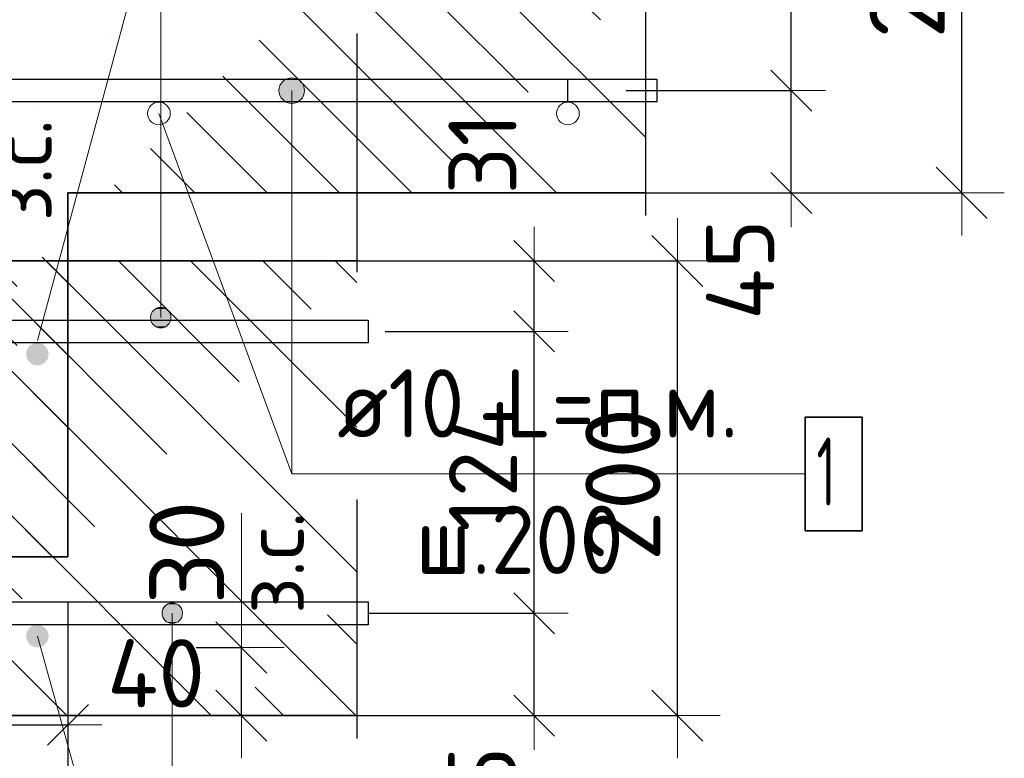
# Model space of a CAD drawing. Header units: metres. Extents: x -38 to 97, y -15 to 21.
# Tile 27 of 118: x 72.451 to 72.884, y 2.095 to 2.42. Entities that reach past the tile are written whole.
import ezdxf

# ---------------------------------------------------------------- set-up
doc = ezdxf.new("R2010")
doc.units = ezdxf.units.M
doc.header["$PDMODE"] = 65
doc.linetypes.add('______4', pattern=[0.135, 0.105, -0.03])
for name, color, linetype, lineweight in [('XR$3$Арм. стержнями нижней зоны', 180, 'Continuous', 35), ('XR$3$Арм.стержн. Арматура края', 96, 'Continuous', 35), ('XR$3$Размерная линия (1)', 7, 'Continuous', 13), ('XR$3$Размерная линия_ общее', 7, 'Continuous', 13), ('XR$5$Арм. стержнями верхней зоны', 180, 'Continuous', 35), ('XR$5$Арм. стержнями нижней зоны', 180, 'Continuous', 35), ('XR$5$Арм.стержн. Арматура края', 96, 'Continuous', 35), ('XR$5$ВК__отв в полу 1-2 эт', 220, 'Continuous', 25), ('XR$5$Размерная линия (1)', 7, 'Continuous', 13), ('XR$5$Размерная линия_ общее', 7, 'Continuous', 13)]:
    doc.layers.add(name, color=color, linetype=linetype, lineweight=lineweight)
doc.styles.add('ISOCPEUR', font='txt')
doc.dimstyles.new('DIMSTYLE_11', dxfattribs={"dimtxt": 0.033, "dimasz": 0.0375, "dimexe": 0, "dimexo": 0, "dimgap": 0.0165, "dimtad": 2, "dimdec": 0, "dimlfac": 1000, "dimrnd": 1, "dimzin": 12, "dimdsep": 46, "dimtxsty": 'ISOCPEUR', "dimblk1": 'ALL_ML_STRICH', "dimblk2": 'ALL_ML_STRICH', "dimsah": 1, "dimcen": 0, "dimclrd": 7, "dimclre": 256, "dimclrt": 7, "dimadec": 0, "dimazin": 0, "dimtfac": 1, "dimtdec": 0, "dimtix": 1, "dimtmove": 2, "dimatfit": 3, "dimfxl": 0, "dimtvp": 1.2, "dimtzin": 0, "dimlwd": 0, "dimlwe": -3, "dimarcsym": 0})
doc.dimstyles.new('DIMSTYLE_12', dxfattribs={"dimtxt": 0.03, "dimasz": 0.03, "dimexe": 0, "dimexo": 0, "dimgap": 0.015, "dimtad": 2, "dimdec": 0, "dimlfac": 1000, "dimrnd": 1, "dimzin": 12, "dimdsep": 46, "dimtxsty": 'ISOCPEUR', "dimblk1": 'ALL_ML_STRICH', "dimblk2": 'ALL_ML_STRICH', "dimsah": 1, "dimcen": 0, "dimclrd": 7, "dimclre": 256, "dimclrt": 7, "dimadec": 0, "dimazin": 0, "dimtfac": 1, "dimtdec": 0, "dimtix": 1, "dimtmove": 2, "dimatfit": 3, "dimfxl": 0, "dimtzin": 0, "dimlwd": 0, "dimlwe": -3, "dimarcsym": 0})
doc.dimstyles.new('DIMSTYLE_14', dxfattribs={"dimtxt": 0.03, "dimasz": 0.03, "dimexe": 0, "dimexo": 0, "dimgap": 0.015, "dimtad": 2, "dimdec": 0, "dimlfac": 1000, "dimrnd": 1, "dimzin": 12, "dimdsep": 46, "dimtxsty": 'ISOCPEUR', "dimblk1": 'ALL_ML_STRICH', "dimblk2": 'ALL_ML_STRICH', "dimsah": 1, "dimcen": 0, "dimclrd": 7, "dimclre": 256, "dimclrt": 7, "dimadec": 0, "dimazin": 0, "dimtfac": 1, "dimtdec": 0, "dimtix": 1, "dimtmove": 2, "dimatfit": 3, "dimfxl": 0, "dimtvp": 1.2, "dimtzin": 0, "dimlwd": 0, "dimlwe": -3, "dimarcsym": 0})
doc.dimstyles.new('DIMSTYLE_23', dxfattribs={"dimtxt": 0.03, "dimasz": 0.03, "dimexe": 0, "dimexo": 0, "dimgap": 0.015, "dimtad": 2, "dimdec": 0, "dimlfac": 1000, "dimrnd": 5, "dimzin": 12, "dimdsep": 46, "dimtxsty": 'ISOCPEUR', "dimblk1": 'ALL_ML_STRICH', "dimblk2": 'ALL_ML_STRICH', "dimsah": 1, "dimcen": 0, "dimclrd": 7, "dimclre": 256, "dimclrt": 7, "dimadec": 0, "dimazin": 0, "dimtfac": 1, "dimtdec": 0, "dimtix": 1, "dimtmove": 2, "dimatfit": 3, "dimfxl": 0, "dimtvp": 1.2, "dimtzin": 0, "dimlwd": 0, "dimlwe": -3, "dimarcsym": 0})
doc.dimstyles.new('DIMSTYLE_24', dxfattribs={"dimtxt": 0.03, "dimasz": 0.03, "dimexe": 0, "dimexo": 0, "dimgap": 0.015, "dimtad": 2, "dimdec": 0, "dimlfac": 1000, "dimrnd": 5, "dimzin": 12, "dimdsep": 46, "dimtxsty": 'ISOCPEUR', "dimblk1": 'ALL_ML_STRICH', "dimblk2": 'ALL_ML_STRICH', "dimsah": 1, "dimcen": 0, "dimclrd": 7, "dimclre": 256, "dimclrt": 7, "dimadec": 0, "dimazin": 0, "dimtfac": 1, "dimtdec": 0, "dimtix": 1, "dimtmove": 2, "dimatfit": 3, "dimfxl": 0, "dimtzin": 0, "dimlwd": 0, "dimlwe": -3, "dimarcsym": 0})
doc.dimstyles.new('DIMSTYLE_8', dxfattribs={"dimtxt": 0.033, "dimasz": 0.0375, "dimexe": 0, "dimexo": 0, "dimgap": 0.0165, "dimtad": 2, "dimdec": 0, "dimlfac": 1000, "dimrnd": 1, "dimzin": 12, "dimdsep": 46, "dimtxsty": 'ISOCPEUR', "dimblk1": 'ALL_ML_STRICH', "dimblk2": 'ALL_ML_STRICH', "dimsah": 1, "dimcen": 0, "dimclrd": 7, "dimclre": 256, "dimclrt": 7, "dimadec": 0, "dimazin": 0, "dimtfac": 1, "dimtdec": 0, "dimtix": 1, "dimtmove": 2, "dimatfit": 3, "dimfxl": 0, "dimtzin": 0, "dimlwd": 0, "dimlwe": -3, "dimarcsym": 0})
pattern_1 = [(135, (0, 0), (-0.031819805, -0.031819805), [0.4, -0.05, 0, -0.05]), (135, (-0.01591, -0.01591), (-0.031819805, -0.031819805), [0.8, -0.1, 0.1, -0.1])]

# ---------------------------------------------------------------- blocks, each defined once
blk = doc.blocks.new('ALL_ML_STRICH')
at = {"color": 0, "linetype": 'ByBlock', "lineweight": -2}
for p, q in [((0, -0.5), (0, 0.5)), ((-0.3, -0.3), (0.3, 0.3)), ((-1, 0), (0.5, 0))]:
    blk.add_line(p, q, dxfattribs=at)
blk = doc.blocks.new('*D97')
at = {"layer": 'DEFPOINTS', "color": 7, "linetype": 'Continuous', "lineweight": 13, "transparency": 33554687}
for p in [(72.69392, 2.54403), (72.69392, 2.34403), (72.86547, 2.34403)]:
    blk.add_point(p, dxfattribs=at)
at = {"layer": 'XR$3$Размерная линия_ общее', "color": 253, "linetype": 'Continuous', "lineweight": -2, "true_color": 0xa0a0a0, "transparency": 33554687}
for p, q in [((72.71392, 2.54403), (72.86547, 2.54403)), ((72.71392, 2.34403), (72.86547, 2.34403))]:
    blk.add_line(p, q, dxfattribs=at)
at = {"layer": 'XR$3$Размерная линия_ общее', "color": 7, "linetype": 'Continuous', "lineweight": -2, "transparency": 33554687}
blk.add_line((72.86547, 2.34403), (72.86547, 2.54403), dxfattribs=at)
at = {"layer": 'XR$3$Размерная линия_ общее', "color": 7, "linetype": 'Continuous', "lineweight": 13, "transparency": 33554687, "xscale": 0.0375, "yscale": 0.0375, "zscale": 0.0375}
for p, rotation in [((72.86547, 2.54403), 90), ((72.86547, 2.34403), 270)]:
    blk.add_blockref('ALL_ML_STRICH', p, dxfattribs=dict(at, rotation=rotation))
at = {"layer": 'XR$3$Размерная линия_ общее', "color": 7, "linetype": 'Continuous', "lineweight": 13, "transparency": 33554687, "insert": (72.84147, 2.44568), "char_height": 0.033, "width": 0.099, "attachment_point": 5, "rotation": 90, "style": 'ISOCPEUR'}
blk.add_mtext('\\A1;{200}', dxfattribs=at)
blk = doc.blocks.new('*D216')
at = {"layer": 'DEFPOINTS', "color": 7, "linetype": 'Continuous', "lineweight": 13, "transparency": 33554687}
for p in [(72.69781, 2.38903), (72.71066, 2.34403), (72.79047, 2.34403)]:
    blk.add_point(p, dxfattribs=at)
at = {"layer": 'XR$3$Размерная линия (1)', "color": 9, "linetype": 'Continuous', "lineweight": -2, "true_color": 0xc7c7c7, "transparency": 33554687}
for p, q in [((72.71781, 2.38903), (72.79047, 2.38903)), ((72.73066, 2.34403), (72.79047, 2.34403))]:
    blk.add_line(p, q, dxfattribs=at)
at = {"layer": 'XR$3$Размерная линия (1)', "color": 7, "linetype": 'Continuous', "lineweight": -2, "transparency": 33554687}
blk.add_line((72.79047, 2.34403), (72.79047, 2.38903), dxfattribs=at)
at = {"layer": 'XR$3$Размерная линия (1)', "color": 7, "linetype": 'Continuous', "lineweight": 13, "transparency": 33554687, "xscale": 0.03, "yscale": 0.03, "zscale": 0.03}
for p, rotation in [((72.79047, 2.38903), 90), ((72.79047, 2.34403), 270)]:
    blk.add_blockref('ALL_ML_STRICH', p, dxfattribs=dict(at, rotation=rotation))
at = {"layer": 'XR$3$Размерная линия (1)', "color": 7, "linetype": 'Continuous', "lineweight": 13, "transparency": 33554687, "insert": (72.76796, 2.31028), "char_height": 0.03, "width": 0.06, "attachment_point": 5, "rotation": 90, "style": 'ISOCPEUR'}
blk.add_mtext('\\A1;{45}', dxfattribs=at)
blk = doc.blocks.new('*D217')
at = {"layer": 'DEFPOINTS', "color": 7, "linetype": 'Continuous', "lineweight": 13, "transparency": 33554687}
for p in [(72.70483, 2.51303), (72.69781, 2.38903), (72.79047, 2.38903)]:
    blk.add_point(p, dxfattribs=at)
at = {"layer": 'XR$3$Размерная линия (1)', "color": 9, "linetype": 'Continuous', "lineweight": -2, "true_color": 0xc7c7c7, "transparency": 33554687}
for p, q in [((72.72483, 2.51303), (72.79047, 2.51303)), ((72.71781, 2.38903), (72.79047, 2.38903))]:
    blk.add_line(p, q, dxfattribs=at)
at = {"layer": 'XR$3$Размерная линия (1)', "color": 7, "linetype": 'Continuous', "lineweight": -2, "transparency": 33554687}
blk.add_line((72.79047, 2.38903), (72.79047, 2.51303), dxfattribs=at)
at = {"layer": 'XR$3$Размерная линия (1)', "color": 7, "linetype": 'Continuous', "lineweight": 13, "transparency": 33554687, "xscale": 0.03, "yscale": 0.03, "zscale": 0.03}
for p, rotation in [((72.79047, 2.51303), 90), ((72.79047, 2.38903), 270)]:
    blk.add_blockref('ALL_ML_STRICH', p, dxfattribs=dict(at, rotation=rotation))
at = {"layer": 'XR$3$Размерная линия (1)', "color": 7, "linetype": 'Continuous', "lineweight": 13, "transparency": 33554687, "insert": (72.76797, 2.45403), "char_height": 0.03, "width": 0.09, "attachment_point": 5, "rotation": 90, "style": 'ISOCPEUR'}
blk.add_mtext('\\A1;{124}', dxfattribs=at)
blk = doc.blocks.new('*D237')
at = {"layer": 'DEFPOINTS', "color": 7, "linetype": 'Continuous', "lineweight": 13, "transparency": 33554687}
for p in [(72.17211, 2.18403), (72.47211, 2.18403), (72.17211, 2.03505)]:
    blk.add_point(p, dxfattribs=at)
at = {"layer": 'XR$3$Размерная линия (1)', "color": 9, "linetype": 'Continuous', "lineweight": -2, "true_color": 0xc7c7c7, "transparency": 33554687}
for p, q in [((72.17211, 2.16403), (72.17211, 2.03505)), ((72.47211, 2.16403), (72.47211, 2.03505))]:
    blk.add_line(p, q, dxfattribs=at)
at = {"layer": 'XR$3$Размерная линия (1)', "color": 7, "linetype": 'Continuous', "lineweight": -2, "transparency": 33554687}
blk.add_line((72.17211, 2.03505), (72.47211, 2.03505), dxfattribs=at)
at = {"layer": 'XR$3$Размерная линия (1)', "color": 7, "linetype": 'Continuous', "lineweight": 13, "transparency": 33554687, "xscale": 0.03, "yscale": 0.03, "zscale": 0.03, "rotation": 180}
blk.add_blockref('ALL_ML_STRICH', (72.17211, 2.03505), dxfattribs=at)
at = {"layer": 'XR$3$Размерная линия (1)', "color": 7, "linetype": 'Continuous', "lineweight": 13, "transparency": 33554687, "xscale": 0.03, "yscale": 0.03, "zscale": 0.03}
blk.add_blockref('ALL_ML_STRICH', (72.47211, 2.03505), dxfattribs=at)
at = {"layer": 'XR$3$Размерная линия (1)', "color": 7, "linetype": 'Continuous', "lineweight": 13, "transparency": 33554687, "insert": (72.32361, 2.05755), "char_height": 0.03, "width": 0.09, "attachment_point": 5, "style": 'ISOCPEUR'}
blk.add_mtext('\\A1;{300}', dxfattribs=at)
blk = doc.blocks.new('*D241')
at = {"layer": 'DEFPOINTS', "color": 7, "linetype": 'Continuous', "lineweight": 13, "transparency": 33554687}
for p in [(72.43211, 2.22403), (72.47211, 2.18403), (72.43211, 2.11005)]:
    blk.add_point(p, dxfattribs=at)
at = {"layer": 'XR$3$Размерная линия (1)', "color": 9, "linetype": 'Continuous', "lineweight": -2, "true_color": 0xc7c7c7, "transparency": 33554687}
for p, q in [((72.43211, 2.20403), (72.43211, 2.11005)), ((72.47211, 2.16403), (72.47211, 2.11005))]:
    blk.add_line(p, q, dxfattribs=at)
at = {"layer": 'XR$3$Размерная линия (1)', "color": 7, "linetype": 'Continuous', "lineweight": -2, "transparency": 33554687}
blk.add_line((72.43211, 2.11005), (72.47211, 2.11005), dxfattribs=at)
at = {"layer": 'XR$3$Размерная линия (1)', "color": 7, "linetype": 'Continuous', "lineweight": 13, "transparency": 33554687, "xscale": 0.03, "yscale": 0.03, "zscale": 0.03, "rotation": 180}
blk.add_blockref('ALL_ML_STRICH', (72.43211, 2.11005), dxfattribs=at)
at = {"layer": 'XR$3$Размерная линия (1)', "color": 7, "linetype": 'Continuous', "lineweight": 13, "transparency": 33554687, "xscale": 0.03, "yscale": 0.03, "zscale": 0.03}
blk.add_blockref('ALL_ML_STRICH', (72.47211, 2.11005), dxfattribs=at)
at = {"layer": 'XR$3$Размерная линия (1)', "color": 7, "linetype": 'Continuous', "lineweight": 13, "transparency": 33554687, "insert": (72.51092, 2.13273), "char_height": 0.03, "width": 0.06, "attachment_point": 5, "style": 'ISOCPEUR'}
blk.add_mtext('\\A1;{40}', dxfattribs=at)
blk = doc.blocks.new('*D363')
at = {"layer": 'DEFPOINTS', "color": 7, "linetype": 'Continuous', "lineweight": 13, "transparency": 33554687}
for p in [(72.56881, 2.31411), (72.56881, 2.11411), (72.74036, 2.11411)]:
    blk.add_point(p, dxfattribs=at)
at = {"layer": 'XR$5$Размерная линия_ общее', "color": 253, "linetype": 'Continuous', "lineweight": -2, "true_color": 0xa0a0a0, "transparency": 33554687}
for p, q in [((72.58881, 2.31411), (72.74036, 2.31411)), ((72.58881, 2.11411), (72.74036, 2.11411))]:
    blk.add_line(p, q, dxfattribs=at)
at = {"layer": 'XR$5$Размерная линия_ общее', "color": 7, "linetype": 'Continuous', "lineweight": -2, "transparency": 33554687}
blk.add_line((72.74036, 2.11411), (72.74036, 2.31411), dxfattribs=at)
at = {"layer": 'XR$5$Размерная линия_ общее', "color": 7, "linetype": 'Continuous', "lineweight": 13, "transparency": 33554687, "xscale": 0.0375, "yscale": 0.0375, "zscale": 0.0375}
for p, rotation in [((72.74036, 2.31411), 90), ((72.74036, 2.11411), 270)]:
    blk.add_blockref('ALL_ML_STRICH', p, dxfattribs=dict(at, rotation=rotation))
at = {"layer": 'XR$5$Размерная линия_ общее', "color": 7, "linetype": 'Continuous', "lineweight": 13, "transparency": 33554687, "insert": (72.71636, 2.21576), "char_height": 0.033, "width": 0.099, "attachment_point": 5, "rotation": 90, "style": 'ISOCPEUR'}
blk.add_mtext('\\A1;{200}', dxfattribs=at)
blk = doc.blocks.new('*D574')
at = {"layer": 'DEFPOINTS', "color": 7, "linetype": 'Continuous', "lineweight": 13, "transparency": 33554687}
for p in [(72.58464, 2.15911), (72.59749, 2.11411), (72.67731, 2.11411)]:
    blk.add_point(p, dxfattribs=at)
at = {"layer": 'XR$5$Размерная линия (1)', "color": 9, "linetype": 'Continuous', "lineweight": -2, "true_color": 0xc7c7c7, "transparency": 33554687}
for p, q in [((72.60464, 2.15911), (72.67731, 2.15911)), ((72.61749, 2.11411), (72.67731, 2.11411))]:
    blk.add_line(p, q, dxfattribs=at)
at = {"layer": 'XR$5$Размерная линия (1)', "color": 7, "linetype": 'Continuous', "lineweight": -2, "transparency": 33554687}
blk.add_line((72.67731, 2.11411), (72.67731, 2.15911), dxfattribs=at)
at = {"layer": 'XR$5$Размерная линия (1)', "color": 7, "linetype": 'Continuous', "lineweight": 13, "transparency": 33554687, "xscale": 0.03, "yscale": 0.03, "zscale": 0.03}
for p, rotation in [((72.67731, 2.15911), 90), ((72.67731, 2.11411), 270)]:
    blk.add_blockref('ALL_ML_STRICH', p, dxfattribs=dict(at, rotation=rotation))
at = {"layer": 'XR$5$Размерная линия (1)', "color": 7, "linetype": 'Continuous', "lineweight": 13, "transparency": 33554687, "insert": (72.65445, 2.07837), "char_height": 0.03, "width": 0.06, "attachment_point": 5, "rotation": 90, "style": 'ISOCPEUR'}
blk.add_mtext('\\A1;{45}', dxfattribs=at)
blk = doc.blocks.new('*D575')
at = {"layer": 'DEFPOINTS', "color": 7, "linetype": 'Continuous', "lineweight": 13, "transparency": 33554687}
for p in [(72.59167, 2.28311), (72.58464, 2.15911), (72.67731, 2.15911)]:
    blk.add_point(p, dxfattribs=at)
at = {"layer": 'XR$5$Размерная линия (1)', "color": 9, "linetype": 'Continuous', "lineweight": -2, "true_color": 0xc7c7c7, "transparency": 33554687}
for p, q in [((72.61167, 2.28311), (72.67731, 2.28311)), ((72.60464, 2.15911), (72.67731, 2.15911))]:
    blk.add_line(p, q, dxfattribs=at)
at = {"layer": 'XR$5$Размерная линия (1)', "color": 7, "linetype": 'Continuous', "lineweight": -2, "transparency": 33554687}
blk.add_line((72.67731, 2.15911), (72.67731, 2.28311), dxfattribs=at)
at = {"layer": 'XR$5$Размерная линия (1)', "color": 7, "linetype": 'Continuous', "lineweight": 13, "transparency": 33554687, "xscale": 0.03, "yscale": 0.03, "zscale": 0.03}
for p, rotation in [((72.67731, 2.28311), 90), ((72.67731, 2.15911), 270)]:
    blk.add_blockref('ALL_ML_STRICH', p, dxfattribs=dict(at, rotation=rotation))
at = {"layer": 'XR$5$Размерная линия (1)', "color": 7, "linetype": 'Continuous', "lineweight": 13, "transparency": 33554687, "insert": (72.65481, 2.22411), "char_height": 0.03, "width": 0.09, "attachment_point": 5, "rotation": 90, "style": 'ISOCPEUR'}
blk.add_mtext('\\A1;{124}', dxfattribs=at)
blk = doc.blocks.new('*D576')
at = {"layer": 'DEFPOINTS', "color": 7, "linetype": 'Continuous', "lineweight": 13, "transparency": 33554687}
for p in [(72.5738, 2.31411), (72.59167, 2.28311), (72.67731, 2.28311)]:
    blk.add_point(p, dxfattribs=at)
at = {"layer": 'XR$5$Размерная линия (1)', "color": 9, "linetype": 'Continuous', "lineweight": -2, "true_color": 0xc7c7c7, "transparency": 33554687}
for p, q in [((72.5938, 2.31411), (72.67731, 2.31411)), ((72.61167, 2.28311), (72.67731, 2.28311))]:
    blk.add_line(p, q, dxfattribs=at)
at = {"layer": 'XR$5$Размерная линия (1)', "color": 7, "linetype": 'Continuous', "lineweight": -2, "transparency": 33554687}
blk.add_line((72.67731, 2.28311), (72.67731, 2.31411), dxfattribs=at)
at = {"layer": 'XR$5$Размерная линия (1)', "color": 7, "linetype": 'Continuous', "lineweight": 13, "transparency": 33554687, "xscale": 0.03, "yscale": 0.03, "zscale": 0.03}
for p, rotation in [((72.67731, 2.31411), 90), ((72.67731, 2.28311), 270)]:
    blk.add_blockref('ALL_ML_STRICH', p, dxfattribs=dict(at, rotation=rotation))
at = {"layer": 'XR$5$Размерная линия (1)', "color": 7, "linetype": 'Continuous', "lineweight": 13, "transparency": 33554687, "insert": (72.65457, 2.3614), "char_height": 0.03, "width": 0.06, "attachment_point": 5, "rotation": 90, "style": 'ISOCPEUR'}
blk.add_mtext('\\A1;{31}', dxfattribs=at)
blk = doc.blocks.new('*D577')
at = {"layer": 'DEFPOINTS', "color": 7, "linetype": 'Continuous', "lineweight": 13, "transparency": 33554687}
for p in [(72.3985, 2.31411), (72.3985, 2.28811), (72.43848, 2.28811)]:
    blk.add_point(p, dxfattribs=at)
at = {"layer": 'XR$5$Размерная линия_ общее', "color": 253, "linetype": 'Continuous', "lineweight": -2, "true_color": 0xa0a0a0, "transparency": 33554687}
for p, q in [((72.4185, 2.31411), (72.43848, 2.31411)), ((72.4185, 2.28811), (72.43848, 2.28811))]:
    blk.add_line(p, q, dxfattribs=at)
at = {"layer": 'XR$5$Размерная линия_ общее', "color": 7, "linetype": 'Continuous', "lineweight": -2, "transparency": 33554687}
blk.add_line((72.43848, 2.28811), (72.43848, 2.31411), dxfattribs=at)
at = {"layer": 'XR$5$Размерная линия_ общее', "color": 7, "linetype": 'Continuous', "lineweight": 13, "transparency": 33554687, "xscale": 0.0375, "yscale": 0.0375, "zscale": 0.0375}
for p, rotation in [((72.43848, 2.31411), 90), ((72.43848, 2.28811), 270)]:
    blk.add_blockref('ALL_ML_STRICH', p, dxfattribs=dict(at, rotation=rotation))
at = {"layer": 'XR$5$Размерная линия_ общее', "color": 7, "linetype": 'Continuous', "lineweight": 13, "transparency": 33554687, "insert": (72.43802, 2.33147), "char_height": 0.027, "width": 0.00135, "attachment_point": 1, "rotation": 90, "line_spacing_factor": 0.60241, "style": 'ISOCPEUR'}
blk.add_mtext('з.с.', dxfattribs=at)
at = {"layer": 'XR$5$Размерная линия_ общее', "color": 7, "linetype": 'Continuous', "lineweight": 13, "transparency": 33554687, "insert": (72.41448, 2.35184), "char_height": 0.033, "width": 0.066, "attachment_point": 5, "rotation": 90, "style": 'ISOCPEUR'}
blk.add_mtext('\\A1;{26}', dxfattribs=at)
blk = doc.blocks.new('*D586')
at = {"layer": 'DEFPOINTS', "color": 7, "linetype": 'Continuous', "lineweight": 13, "transparency": 33554687}
for p in [(72.50849, 2.14411), (72.50849, 2.11411), (72.54847, 2.11411)]:
    blk.add_point(p, dxfattribs=at)
at = {"layer": 'XR$5$Размерная линия_ общее', "color": 253, "linetype": 'Continuous', "lineweight": -2, "true_color": 0xa0a0a0, "transparency": 33554687}
for p, q in [((72.52849, 2.14411), (72.54847, 2.14411)), ((72.52849, 2.11411), (72.54847, 2.11411))]:
    blk.add_line(p, q, dxfattribs=at)
at = {"layer": 'XR$5$Размерная линия_ общее', "color": 7, "linetype": 'Continuous', "lineweight": -2, "transparency": 33554687}
blk.add_line((72.54847, 2.11411), (72.54847, 2.14411), dxfattribs=at)
at = {"layer": 'XR$5$Размерная линия_ общее', "color": 7, "linetype": 'Continuous', "lineweight": 13, "transparency": 33554687, "xscale": 0.0375, "yscale": 0.0375, "zscale": 0.0375}
for p, rotation in [((72.54847, 2.14411), 90), ((72.54847, 2.11411), 270)]:
    blk.add_blockref('ALL_ML_STRICH', p, dxfattribs=dict(at, rotation=rotation))
at = {"layer": 'XR$5$Размерная линия_ общее', "color": 7, "linetype": 'Continuous', "lineweight": 13, "transparency": 33554687, "insert": (72.54902, 2.15877), "char_height": 0.027, "width": 0.00135, "attachment_point": 1, "rotation": 90, "line_spacing_factor": 0.60241, "style": 'ISOCPEUR'}
blk.add_mtext('з.с.', dxfattribs=at)
at = {"layer": 'XR$5$Размерная линия_ общее', "color": 7, "linetype": 'Continuous', "lineweight": 13, "transparency": 33554687, "insert": (72.52447, 2.18584), "char_height": 0.033, "width": 0.066, "attachment_point": 5, "rotation": 90, "style": 'ISOCPEUR'}
blk.add_mtext('\\A1;{30}', dxfattribs=at)

msp = doc.modelspace()

# ---------------------------------------------------------------- hatches: boundary and pattern name
at = {"linetype": 'Continuous', "lineweight": 13, "transparency": 33554687}
h = msp.add_hatch(dxfattribs=at)
h.set_pattern_fill('__________540', scale=0.015, style=0, pattern_type=2)
h.set_pattern_definition(pattern_1)
h.paths.add_polyline_path([(72.47211, 2.54403), (72.17211, 2.54403), (72.17211, 2.18403), (72.47211, 2.18403)], flags=0)
at = {"linetype": 'Continuous', "lineweight": 25, "transparency": 33554687}
h = msp.add_hatch(dxfattribs=at)
h.set_pattern_fill('__________540', scale=0.015, style=0, pattern_type=2)
h.set_pattern_definition(pattern_1)
h.paths.add_polyline_path([(72.47211, 2.54403), (72.47211, 2.34403), (72.72626, 2.34403), (72.72626, 2.54403)], flags=0)
at = {"linetype": 'Continuous', "lineweight": 13, "transparency": 33554687}
h = msp.add_hatch(dxfattribs=at)
h.set_pattern_fill('__________540', scale=0.015, style=0, pattern_type=2)
h.set_pattern_definition(pattern_1)
h.paths.add_polyline_path([(72.11868, 2.31411), (72.11868, 2.11411), (72.59928, 2.11411), (72.59928, 2.31411)], flags=0)
at = {"layer": 'XR$3$Арм. стержнями нижней зоны', "linetype": 'Continuous', "lineweight": 13, "transparency": 33554687}
for points in [[(72.56578, 2.39185), (72.57545, 2.39185), (72.57343, 2.39387)], [(72.56578, 2.39185), (72.57343, 2.39387), (72.5678, 2.39387)], [(72.5678, 2.39387), (72.57343, 2.39387), (72.57062, 2.39466)], [(72.56499, 2.38903), (72.57624, 2.38903), (72.57545, 2.39185)], [(72.56499, 2.38903), (72.57545, 2.39185), (72.56578, 2.39185)], [(72.56578, 2.38622), (72.57624, 2.38903), (72.56499, 2.38903)], [(72.56578, 2.38622), (72.57545, 2.38622), (72.57624, 2.38903)], [(72.5678, 2.3842), (72.57545, 2.38622), (72.56578, 2.38622)], [(72.5678, 2.3842), (72.57343, 2.3842), (72.57545, 2.38622)], [(72.57343, 2.3842), (72.5678, 2.3842), (72.57062, 2.38341)]]:
    msp.add_hatch(color=7, dxfattribs=at).paths.add_polyline_path(points)
at = {"layer": 'XR$5$Арм. стержнями верхней зоны', "linetype": 'Continuous', "lineweight": 13, "transparency": 33554687}
for points in [[(72.51522, 2.29303), (72.51072, 2.29303), (72.5091, 2.29141)], [(72.51522, 2.29303), (72.5091, 2.29141), (72.51684, 2.29141)], [(72.51072, 2.29303), (72.51522, 2.29303), (72.51297, 2.29366)], [(72.51684, 2.29141), (72.5091, 2.29141), (72.50847, 2.28916)], [(72.51684, 2.29141), (72.50847, 2.28916), (72.51747, 2.28916)], [(72.51747, 2.28916), (72.50847, 2.28916), (72.5091, 2.28691)], [(72.51747, 2.28916), (72.5091, 2.28691), (72.51684, 2.28691)], [(72.51684, 2.28691), (72.5091, 2.28691), (72.51072, 2.28529)], [(72.51684, 2.28691), (72.51072, 2.28529), (72.51522, 2.28529)], [(72.51522, 2.28529), (72.51072, 2.28529), (72.51297, 2.28466)]]:
    msp.add_hatch(color=7, dxfattribs=at).paths.add_polyline_path(points)
at = {"layer": 'XR$5$Арм. стержнями верхней зоны', "linetype": 'Continuous', "lineweight": 50, "transparency": 33554687}
msp.add_hatch(color=4, dxfattribs=at).paths.add_polyline_path([(72.46368, 2.27311), (72.4633, 2.27502), (72.46222, 2.27665), (72.4606, 2.27773), (72.45868, 2.27811), (72.45677, 2.27773), (72.45515, 2.27665), (72.45406, 2.27502), (72.45368, 2.27311), (72.45406, 2.2712), (72.45515, 2.26958), (72.45677, 2.26849), (72.45868, 2.26811), (72.4606, 2.26849), (72.46222, 2.26958), (72.4633, 2.2712)])
at = {"layer": 'XR$5$Арм. стержнями нижней зоны', "linetype": 'Continuous', "lineweight": 13, "transparency": 33554687}
for points in [[(72.51419, 2.16141), (72.52193, 2.16141), (72.52031, 2.16303)], [(72.51419, 2.16141), (72.52031, 2.16303), (72.51581, 2.16303)], [(72.51581, 2.16303), (72.52031, 2.16303), (72.51806, 2.16366)], [(72.51356, 2.15916), (72.52256, 2.15916), (72.52193, 2.16141)], [(72.51356, 2.15916), (72.52193, 2.16141), (72.51419, 2.16141)], [(72.51419, 2.15691), (72.52256, 2.15916), (72.51356, 2.15916)], [(72.51419, 2.15691), (72.52193, 2.15691), (72.52256, 2.15916)], [(72.51581, 2.15529), (72.52193, 2.15691), (72.51419, 2.15691)], [(72.51581, 2.15529), (72.52031, 2.15529), (72.52193, 2.15691)], [(72.52031, 2.15529), (72.51581, 2.15529), (72.51806, 2.15466)]]:
    msp.add_hatch(color=7, dxfattribs=at).paths.add_polyline_path(points)
at = {"layer": 'XR$5$Арм. стержнями нижней зоны', "linetype": 'Continuous', "lineweight": 50, "transparency": 33554687}
msp.add_hatch(color=4, dxfattribs=at).paths.add_polyline_path([(72.46368, 2.14911), (72.4633, 2.15102), (72.46222, 2.15265), (72.4606, 2.15373), (72.45868, 2.15411), (72.45677, 2.15373), (72.45515, 2.15265), (72.45406, 2.15102), (72.45368, 2.14911), (72.45406, 2.1472), (72.45515, 2.14558), (72.45677, 2.14449), (72.45868, 2.14411), (72.4606, 2.14449), (72.46222, 2.14558), (72.4633, 2.1472)])

# ---------------------------------------------------------------- linework, layer by layer
at = {"color": 7, "linetype": '______4', "lineweight": 25, "transparency": 33554687}
for p, q in [((72.72626, 2.64403), (72.72626, 2.24403)), ((72.59928, 2.41411), (72.59928, 2.01411))]:
    msp.add_line(p, q, dxfattribs=at)
at = {"color": 7, "linetype": 'Continuous', "lineweight": 13, "transparency": 33554687}
for p, q in [((72.51215, 2.37898), (72.57062, 2.22046)), ((72.54847, 2.14411), (72.54847, 2.20311))]:
    msp.add_line(p, q, dxfattribs=at)
at = {"color": 7, "linetype": 'Continuous', "lineweight": 35, "transparency": 33554687}
for p, q in [((72.47211, 2.18403), (72.47211, 2.34403)), ((72.47211, 2.34403), (72.72626, 2.34403)), ((72.59928, 2.31411), (72.11868, 2.31411)), ((72.17211, 2.18403), (72.47211, 2.18403)), ((72.41868, 2.11411), (72.59928, 2.11411))]:
    msp.add_line(p, q, dxfattribs=at)
at = {"color": 7, "linetype": 'Continuous', "lineweight": 13, "transparency": 33554687}
for centre in [(72.51215, 2.37898), (72.69215, 2.37898)]:
    msp.add_circle(centre, 0.005, dxfattribs=at)
at = {"layer": 'XR$3$Арм. стержнями нижней зоны', "color": 7, "linetype": 'Continuous', "lineweight": 13, "transparency": 33554687}
for p, q in [((72.57062, 2.39466), (72.57062, 2.39466)), ((72.56499, 2.38903), (72.56499, 2.38903)), ((72.57062, 2.22046), (72.57062, 2.38903)), ((72.57624, 2.38903), (72.57624, 2.38903)), ((72.57062, 2.38341), (72.57062, 2.38341)), ((72.57062, 2.22046), (72.79662, 2.22046))]:
    msp.add_line(p, q, dxfattribs=at)
at = {"layer": 'XR$3$Арм. стержнями нижней зоны', "color": 4, "linetype": 'Continuous', "lineweight": 25, "transparency": 33554687}
msp.add_lwpolyline([(72.19206, 2.39403), (72.73126, 2.39403), (72.73126, 2.38403), (72.19206, 2.38403), (72.19206, 2.39403)], dxfattribs=at)
at = {"layer": 'XR$3$Арм. стержнями нижней зоны', "color": 7, "linetype": 'Continuous', "lineweight": 35, "transparency": 33554687}
msp.add_lwpolyline([(72.79662, 2.19546), (72.82162, 2.19546), (72.82162, 2.24546), (72.79662, 2.24546), (72.79662, 2.19546)], dxfattribs=at)
at = {"layer": 'XR$3$Арм. стержнями нижней зоны', "color": 7, "linetype": 'Continuous', "lineweight": 13, "transparency": 33554687}
msp.add_circle((72.57062, 2.38903), 0.00563, dxfattribs=at)
at = {"layer": 'XR$3$Арм.стержн. Арматура края', "color": 4, "linetype": 'Continuous', "lineweight": 25, "transparency": 33554687}
msp.add_lwpolyline([(72.22607, 2.39403), (72.69203, 2.39403), (72.69203, 2.38403), (72.22538, 2.38403)], dxfattribs=at)
at = {"layer": 'XR$5$Арм. стержнями верхней зоны', "color": 7, "linetype": 'Continuous', "lineweight": 13, "transparency": 33554687}
for p, q in [((72.51297, 2.47868), (72.51297, 2.28916)), ((72.51297, 2.29366), (72.51297, 2.29366)), ((72.50847, 2.28916), (72.50847, 2.28916)), ((72.51747, 2.28916), (72.51747, 2.28916)), ((72.51297, 2.28466), (72.51297, 2.28466))]:
    msp.add_line(p, q, dxfattribs=at)
at = {"layer": 'XR$5$Арм. стержнями верхней зоны', "color": 4, "linetype": 'Continuous', "lineweight": 25, "transparency": 33554687}
msp.add_lwpolyline([(72.13865, 2.28811), (72.60428, 2.28811), (72.60428, 2.27811), (72.13865, 2.27811), (72.13865, 2.28811)], dxfattribs=at)
at = {"layer": 'XR$5$Арм. стержнями верхней зоны', "color": 7, "linetype": 'Continuous', "lineweight": 13, "transparency": 33554687}
msp.add_circle((72.51297, 2.28916), 0.0045, dxfattribs=at)
at = {"layer": 'XR$5$Арм. стержнями нижней зоны', "color": 7, "linetype": 'Continuous', "lineweight": 13, "transparency": 33554687}
for p, q in [((72.51806, 2.16366), (72.51806, 2.16366)), ((72.51356, 2.15916), (72.51356, 2.15916)), ((72.51806, 1.936), (72.51806, 2.15916)), ((72.52256, 2.15916), (72.52256, 2.15916)), ((72.51806, 2.15466), (72.51806, 2.15466))]:
    msp.add_line(p, q, dxfattribs=at)
at = {"layer": 'XR$5$Арм. стержнями нижней зоны', "color": 4, "linetype": 'Continuous', "lineweight": 25, "transparency": 33554687}
msp.add_lwpolyline([(72.13866, 2.16411), (72.60428, 2.16411), (72.60428, 2.15411), (72.13866, 2.15411), (72.13866, 2.16411)], dxfattribs=at)
at = {"layer": 'XR$5$Арм. стержнями нижней зоны', "color": 7, "linetype": 'Continuous', "lineweight": 13, "transparency": 33554687}
msp.add_circle((72.51806, 2.15916), 0.0045, dxfattribs=at)
at = {"layer": 'XR$5$Арм.стержн. Арматура края', "color": 4, "linetype": 'Continuous', "lineweight": 25, "transparency": 33554687}
for points in [[(72.16721, 2.28811), (72.60428, 2.28811), (72.60428, 2.27811), (72.1679, 2.27811)], [(72.16721, 2.28811), (72.60428, 2.28811), (72.60428, 2.27811), (72.1679, 2.27811)], [(72.1679, 2.16411), (72.60428, 2.16411), (72.60428, 2.15411)], [(72.1679, 2.16411), (72.60428, 2.16411), (72.60428, 2.15411)], [(72.60428, 2.15411), (72.16721, 2.15411)], [(72.60428, 2.15411), (72.16721, 2.15411)]]:
    msp.add_lwpolyline(points, dxfattribs=at)
at = {"layer": 'XR$5$ВК__отв в полу 1-2 эт', "color": 7, "linetype": 'Continuous', "lineweight": 13, "transparency": 33554687}
for p, q in [((72.45868, 2.27911), (72.51294, 2.47971)), ((72.45868, 2.14911), (72.51806, 1.936))]:
    msp.add_line(p, q, dxfattribs=at)

# ---------------------------------------------------------------- texts
at = {"layer": 'XR$3$Арм. стержнями нижней зоны', "color": 7, "linetype": 'Continuous', "lineweight": 25, "transparency": 33554687, "char_height": 0.03, "attachment_point": 7, "style": 'ISOCPEUR'}
for s, insert, width in [('\\W0.94;ø10 L=п.м.', (72.59062, 2.23646), 0.1999831), ('\\W0.56;1', (72.80162, 2.20646), 0.0233333), ('\\W0.95;ш.200 ', (72.62512, 2.17646), 0.1311996)]:
    msp.add_mtext(s, dxfattribs=dict(at, insert=insert, width=width))

# ---------------------------------------------------------------- dimensions: what is measured, and where the dimension line sits
at = {"layer": 'XR$3$Размерная линия (1)', "color": 7, "linetype": 'Continuous', "lineweight": 13, "transparency": 33554687}
for base, p1, p2, dimstyle, picture, middle in [((72.79047, 2.51303), (72.71781, 2.38903), (72.72483, 2.51303), 'DIMSTYLE_12', '*D217', (72.76797, 2.45403)), ((72.79047, 2.38903), (72.73066, 2.34403), (72.71781, 2.38903), 'DIMSTYLE_14', '*D216', (72.76796, 2.31028))]:
    dim = msp.add_linear_dim(base=base, p1=p1, p2=p2, angle=90, dimstyle=dimstyle, override={"dimpost": '<>', "dimclrd": 7, "dimclre": 9, "dimclrt": 7, "dimlwd": 0, "dimlwe": 65533}, dxfattribs=at)
    dim.commit()
    dim.dimension.update_dxf_attribs({"geometry": picture, "text_midpoint": middle, "dimtype": 160})
for base, p1, dimstyle, picture, middle in [((72.47211, 2.11005), (72.43211, 2.20403), 'DIMSTYLE_23', '*D241', (72.51092, 2.13273)), ((72.47211, 2.03505), (72.17211, 2.16403), 'DIMSTYLE_24', '*D237', (72.32361, 2.05755))]:
    dim = msp.add_linear_dim(base=base, p1=p1, p2=(72.47211, 2.16403), dimstyle=dimstyle, override={"dimpost": '<>', "dimclrd": 7, "dimclre": 9, "dimclrt": 7, "dimlwd": 0, "dimlwe": 65533}, dxfattribs=at)
    dim.commit()
    dim.dimension.update_dxf_attribs({"geometry": picture, "text_midpoint": middle, "dimtype": 160})
at = {"layer": 'XR$3$Размерная линия_ общее', "color": 7, "linetype": 'Continuous', "lineweight": 13, "transparency": 33554687}
dim = msp.add_linear_dim(base=(72.86547, 2.54403), p1=(72.71392, 2.34403), p2=(72.71392, 2.54403), angle=90, dimstyle='DIMSTYLE_8', override={"dimpost": '<>', "dimclrd": 7, "dimclre": 253, "dimclrt": 7, "dimlwd": 0, "dimlwe": 65533}, dxfattribs=at)
dim.commit()
dim.dimension.update_dxf_attribs({"geometry": '*D97', "text_midpoint": (72.84147, 2.44568), "dimtype": 160})
at = {"layer": 'XR$5$Размерная линия (1)', "color": 7, "linetype": 'Continuous', "lineweight": 13, "transparency": 33554687}
for base, p1, p2, dimstyle, picture, middle in [((72.67731, 2.31411), (72.61167, 2.28311), (72.5938, 2.31411), 'DIMSTYLE_14', '*D576', (72.65457, 2.3614)), ((72.67731, 2.28311), (72.60464, 2.15911), (72.61167, 2.28311), 'DIMSTYLE_12', '*D575', (72.65481, 2.22411)), ((72.67731, 2.15911), (72.61749, 2.11411), (72.60464, 2.15911), 'DIMSTYLE_14', '*D574', (72.65445, 2.07837))]:
    dim = msp.add_linear_dim(base=base, p1=p1, p2=p2, angle=90, dimstyle=dimstyle, override={"dimpost": '<>', "dimclrd": 7, "dimclre": 9, "dimclrt": 7, "dimlwd": 0, "dimlwe": 65533}, dxfattribs=at)
    dim.commit()
    dim.dimension.update_dxf_attribs({"geometry": picture, "text_midpoint": middle, "dimtype": 160})
at = {"layer": 'XR$5$Размерная линия_ общее', "color": 7, "linetype": 'Continuous', "lineweight": 13, "transparency": 33554687}
for base, p1, p2, picture, middle in [((72.43848, 2.31411), (72.4185, 2.28811), (72.4185, 2.31411), '*D577', (72.41448, 2.35184)), ((72.54847, 2.14411), (72.52849, 2.11411), (72.52849, 2.14411), '*D586', (72.52447, 2.18584))]:
    dim = msp.add_linear_dim(base=base, p1=p1, p2=p2, angle=90, text='<>\\Xз.с.', dimstyle='DIMSTYLE_11', override={"dimpost": '<>', "dimclrd": 7, "dimclre": 253, "dimclrt": 7, "dimlwd": 0, "dimlwe": 65533}, dxfattribs=at)
    dim.commit()
    dim.dimension.update_dxf_attribs({"geometry": picture, "text_midpoint": middle, "dimtype": 160})
dim = msp.add_linear_dim(base=(72.74036, 2.31411), p1=(72.58881, 2.11411), p2=(72.58881, 2.31411), angle=90, dimstyle='DIMSTYLE_8', override={"dimpost": '<>', "dimclrd": 7, "dimclre": 253, "dimclrt": 7, "dimlwd": 0, "dimlwe": 65533}, dxfattribs=at)
dim.commit()
dim.dimension.update_dxf_attribs({"geometry": '*D363', "text_midpoint": (72.71636, 2.21576), "dimtype": 160})

doc.saveas('drawing.dxf')
